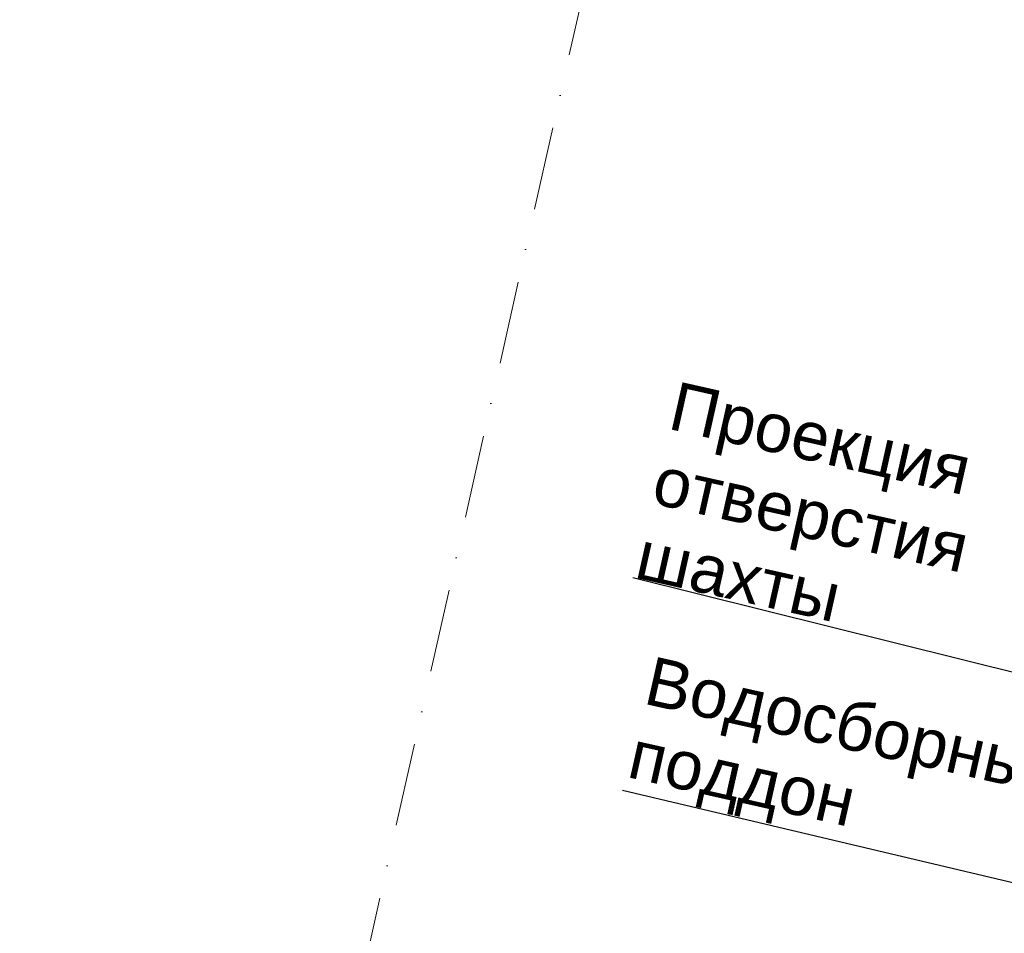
# Model space of a CAD drawing. Header units: millimetres. Extents: x -7145531 to -6681560, y 6117368 to 6219355.
# Tile 55 of 144: x -6954227 to -6950049, y 6143687 to 6147566. Entities that reach past the tile are written whole.
import ezdxf
from ezdxf.enums import TextEntityAlignment as Align

# ---------------------------------------------------------------- set-up
doc = ezdxf.new("R2010")
doc.units = ezdxf.units.MM
doc.header["$MEASUREMENT"] = 0
doc.linetypes.add('Штрихпунктирная', pattern=[670.277762, 352.777767, -176.388884, 0, -141.111112])
doc.layers.add('АР-текст_наименование_Ном._пера__1', color=7, linetype='Continuous', lineweight=0)
doc.layers.add('АР-Чертеж-Оси_Осевые размеры.АР_Ном._пера__120', color=7, linetype='Continuous', lineweight=0)
doc.layers.add('АР-Чертеж-Оси_Осевые размеры.АР', color=7, linetype='Continuous')
doc.styles.add('РЎР“Р•РќР•Р\xa0Р\x98Р\xa0_РЎРўР\x98Р›Р¬_3', font='GOTHIC.TTF')
doc.styles.add('РЎР“Р•РќР•Р\xa0Р\x98Р\xa0_РЎРўР\x98Р›Р¬_4', font='arial.ttf')
doc.dimstyles.new('СГЕНЕРИР_СТИЛЬ__14', dxfattribs={"dimtxt": 0.18, "dimasz": 91.2, "dimexe": 0.18, "dimexo": 0.0625, "dimgap": 0, "dimtad": 0, "dimtih": 1, "dimtoh": 1, "dimdec": 4, "dimzin": 0, "dimdsep": 46, "dimcen": 0.09, "dimadec": 0, "dimazin": 0, "dimtfac": 1, "dimtdec": 4, "dimtmove": 0, "dimatfit": 3, "dimldrblk": 'ARROWHEAD_11', "dimfxl": 1, "dimtolj": 1, "dimtzin": 0, "dimarcsym": 0})

# ---------------------------------------------------------------- blocks, each defined once
blk = doc.blocks.new('Стандартный Маркер Сетки[133]_3', base_point=(-6951010.7, 6151352.1))
at = {"layer": 'АР-Чертеж-Оси_Осевые размеры.АР_Ном._пера__120', "color": 7, "linetype": 'Штрихпунктирная', "lineweight": 0}
blk.add_line((-6951229.8, 6150376.4), (-6955792.3, 6130062), dxfattribs=at)
at = {"layer": 'АР-Чертеж-Оси_Осевые размеры.АР_Ном._пера__120', "color": 7, "lineweight": 0, "style": 'РЎР“Р•РќР•Р\xa0Р\x98Р\xa0_РЎРўР\x98Р›Р¬_3'}
blk.add_attdef('AC_MarkerText_1', text='', height=350, rotation=347.3417, dxfattribs=at).set_placement((-6956051.1, 6128779.6), align=Align.TOP_CENTER)
blk = doc.blocks.new('Стандартный Маркер Сетки[146]_3', base_point=(-6951010.7, 6151352.1))
at = {"layer": 'АР-Чертеж-Оси_Осевые размеры.АР_Ном._пера__120', "color": 7, "linetype": 'Штрихпунктирная', "lineweight": 0}
blk.add_line((-6951229.8, 6150376.4), (-6955792.3, 6130062), dxfattribs=at)
at = {"layer": 'АР-Чертеж-Оси_Осевые размеры.АР_Ном._пера__120', "color": 7, "lineweight": 0, "style": 'РЎР“Р•РќР•Р\xa0Р\x98Р\xa0_РЎРўР\x98Р›Р¬_3'}
blk.add_attdef('AC_MarkerText_1', text='', height=350, rotation=347.3417, dxfattribs=at).set_placement((-6956051.1, 6128779.6), align=Align.TOP_CENTER)
blk = doc.blocks.new('ARROWHEAD_11')
at = {"color": 0, "linetype": 'Continuous', "lineweight": 0}
blk.add_line((0, 0), (-1, 0), dxfattribs=at)
at = {"color": 0, "linetype": 'Continuous', "lineweight": 0, "const_width": 0.25, "flags": 128}
blk.add_lwpolyline([(-0.125, 0, 1), (0.125, 0, 1)], format="xyb", close=True, dxfattribs=at)

msp = doc.modelspace()

# ---------------------------------------------------------------- block references
at = {"layer": 'АР-Чертеж-Оси_Осевые размеры.АР', "color": 8, "linetype": 'Continuous', "lineweight": 15}
for name in ['Стандартный Маркер Сетки[133]_3', 'Стандартный Маркер Сетки[146]_3']:
    msp.add_blockref(name, (-6951010.7, 6151352.1), dxfattribs=at)

# ---------------------------------------------------------------- texts
at = {"layer": 'АР-текст_наименование_Ном._пера__1', "color": 7, "linetype": 'Continuous', "lineweight": 0, "char_height": 206, "attachment_point": 7, "rotation": 347.3417, "style": 'РЎР“Р•РќР•Р\xa0Р\x98Р\xa0_РЎРўР\x98Р›Р¬_4'}
for s, insert, width, line_spacing_factor in [('\\A1;{\\pql;\\fArial|b0|i0|c204|p0;\\W1.000000;Проекция отверстия шахты}', (-6951624.5, 6145195.4), 1779.336, 0.942877), ('\\A1;{\\pql;\\fArial|b0|i0|c204|p0;\\W1.000000;Водосборны\\fArial|b0|i0|c204|p0;\\W1.000000;й \\fArial|b0|i0|c204|p0;\\W1.000000;поддон}', (-6951669, 6144293.1), 1929.214, 0.930957)]:
    msp.add_mtext(s, dxfattribs=dict(at, insert=insert, width=width, line_spacing_factor=line_spacing_factor))

# ---------------------------------------------------------------- leaders
at = {"layer": 'АР-текст_наименование_Ном._пера__1', "color": 7, "linetype": 'Continuous', "lineweight": 0, "annotation_type": 0, "has_hookline": 1, "hookline_direction": 1, "horizontal_direction": (0.975694, -0.219136, 0)}
for points, text_width in [([(-6948810.4, 6144494.3), (-6951624.5, 6145195.4)], 1328.2), ([(-6949221.4, 6143713.6), (-6951669, 6144293.1)], 1795.1)]:
    msp.add_leader(points, dimstyle='СГЕНЕРИР_СТИЛЬ__14', dxfattribs=dict(at, text_width=text_width))

doc.saveas('drawing.dxf')
